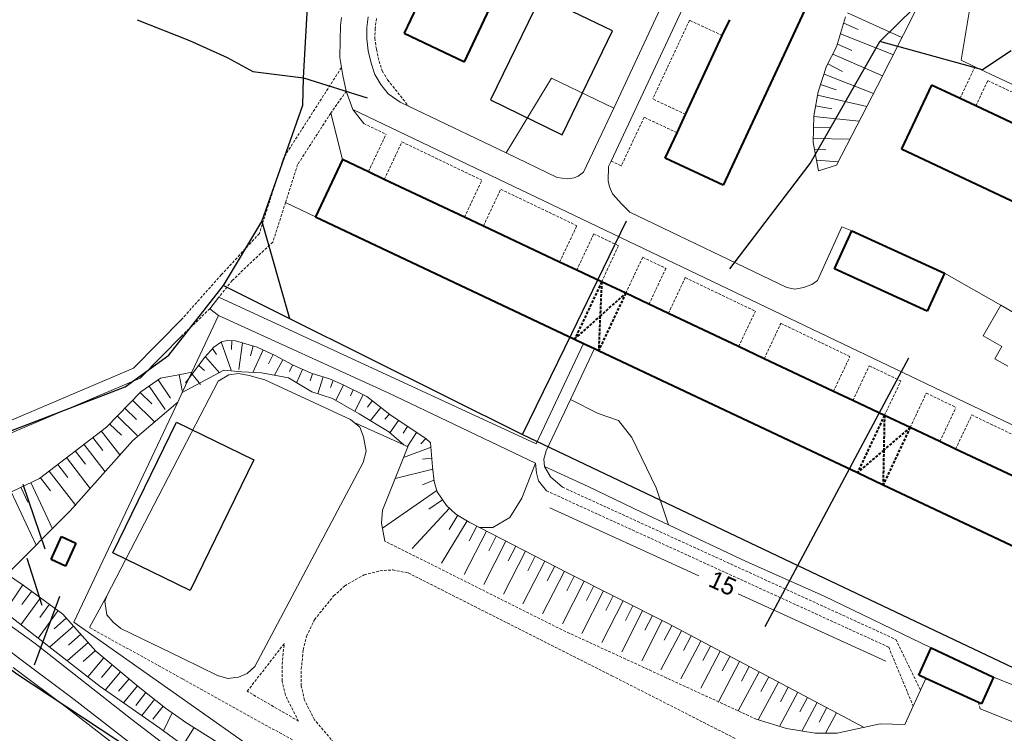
# Model space of a CAD drawing. Extents: x 13 to 4138, y -4831 to -1000.
# Tile 68 of 99: x 1970 to 2150, y -3355 to -3225. Entities that reach past the tile are written whole.
import ezdxf
from ezdxf.enums import TextEntityAlignment as Align

# ---------------------------------------------------------------- set-up
doc = ezdxf.new("R2010")
doc.units = 0
doc.header["$MEASUREMENT"] = 0
doc.linetypes.add('DASHED', pattern=[0.75, 0.5, -0.25])
for name, color, linetype in [('11', 7, 'CONTINUOUS'), ('16', 7, 'CONTINUOUS'), ('24', 7, 'CONTINUOUS'), ('30', 7, 'CONTINUOUS'), ('32', 7, 'CONTINUOUS'), ('37', 7, 'CONTINUOUS'), ('40', 7, 'CONTINUOUS'), ('42', 7, 'CONTINUOUS'), ('6', 7, 'CONTINUOUS'), ('ДЕТСКИЕ_ПЛОЩАДКИ', 6, 'CONTINUOUS'), ('ЛЕСТНИЦЫ', 6, 'CONTINUOUS'), ('ПЕШЕХОДНЫЕ_ДОРОЖКИ', 3, 'CONTINUOUS'), ('СПОРТИВНЫЕ_ПЛОЩАДКИ', 3, 'CONTINUOUS')]:
    doc.layers.add(name, color=color, linetype=linetype)
doc.styles.get("Standard").update_dxf_attribs({"font": 'txt', "height": 0.2})

msp = doc.modelspace()

# ---------------------------------------------------------------- linework, layer by layer
at = {"layer": '11', "color": 253, "linetype": 'Continuous', "lineweight": 0}
for p, q in [((2001.74, -3289.24), (2006.62, -3278.89)), ((2006.62, -3278.89), (2037.63, -3293.03)), ((2000, -3292.93), (2001.2, -3290.38)), ((2001.2, -3290.38), (2001.74, -3289.24)), ((2006.58, -3290.88), (2008.53, -3289.73)), ((2008.53, -3289.73), (2010.25, -3289.5)), ((2010.25, -3289.5), (2012.21, -3289.85)), ((2012.21, -3289.85), (2015.08, -3290.65)), ((2000, -3303.56), (2006.58, -3290.88)), ((2015.08, -3290.65), (2030.71, -3297.91)), ((1999.17, -3294.69), (2000, -3292.93)), ((2037.63, -3293.03), (2064.53, -3305.85)), ((1980.22, -3334.9), (1999.17, -3294.69)), ((2030.71, -3297.91), (2031.38, -3298.45)), ((2031.38, -3298.45), (2032.43, -3299.3)), ((2032.43, -3299.3), (2033.12, -3301.03)), ((2033.12, -3301.03), (2033.58, -3303.68)), ((1986.24, -3330.07), (2000, -3303.56)), ((2033.58, -3303.68), (2033.01, -3305.75)), ((2033.01, -3305.75), (2013.24, -3342.99)), ((2066.14, -3306.47), (2074.15, -3310.1)), ((2074.15, -3310.1), (2084, -3314.86)), ((2084, -3314.86), (2088.77, -3317.11)), ((2088.77, -3317.11), (2102.97, -3323.79)), ((2102.97, -3323.79), (2117.09, -3330.1)), ((1985.89, -3331.11), (1986.24, -3330.07)), ((2117.09, -3330.1), (2136.76, -3339.59)), ((1986.24, -3333.53), (1985.89, -3331.11)), ((1987.39, -3334.92), (1986.24, -3333.53)), ((2000, -3348.83), (1980.22, -3334.9)), ((1988.77, -3336.07), (1987.39, -3334.92)), ((2000, -3341.49), (1988.77, -3336.07)), ((2136.76, -3339.59), (2136.76, -3339.59)), ((2006.46, -3344.6), (2000, -3341.49)), ((2011.86, -3344.25), (2010.25, -3344.95)), ((2013.24, -3342.99), (2011.86, -3344.25)), ((2008.3, -3345.18), (2006.46, -3344.6)), ((2010.25, -3344.95), (2008.3, -3345.18)), ((2148.15, -3344.95), (2162.29, -3350.5)), ((2035.2, -3373.63), (2000, -3348.83))]:
    msp.add_line(p, q, dxfattribs=at)
msp.add_point((2000, -3292.93), dxfattribs=at)
at = {"layer": '16', "color": 253, "linetype": 'Continuous', "lineweight": 0}
for p, q in [((2146.28, -3282.61), (2149.47, -3277.02)), ((2149.47, -3277.02), (2155.23, -3280.32)), ((2149.69, -3284.56), (2146.28, -3282.61)), ((2148.4, -3286.82), (2149.69, -3284.56)), ((2150.75, -3288.16), (2148.4, -3286.82))]:
    msp.add_line(p, q, dxfattribs=at)
at = {"layer": '24', "color": 253, "linetype": 'Continuous', "lineweight": 0}
for p, q in [((2118.03, -3157.3), (2078.79, -3241.02)), ((2116.58, -3169.05), (2078.32, -3250.68)), ((2142.24, -3232.27), (2152.23, -3171.8)), ((2029.09, -3224.46), (2028.89, -3225.95)), ((2033.98, -3224.38), (2033.72, -3226.32)), ((2028.89, -3225.95), (2028.84, -3228.62)), ((2033.72, -3226.32), (2033.68, -3228.35)), ((2028.84, -3228.62), (2028.75, -3231.8)), ((2033.68, -3228.35), (2033.98, -3230.59)), ((2033.98, -3230.59), (2034.5, -3232.84)), ((2028.75, -3231.8), (2029.06, -3233.63)), ((2034.5, -3232.84), (2035.15, -3234.87)), ((2142.24, -3232.27), (2144.77, -3233.46)), ((2029.06, -3233.63), (2029.31, -3235.08)), ((2144.77, -3233.46), (2337.09, -3323.99)), ((2029.31, -3235.08), (2029.96, -3237.93)), ((2035.15, -3234.87), (2036.27, -3236.72)), ((2029.96, -3237.93), (2031.17, -3241.3)), ((2036.27, -3236.72), (2037.61, -3238.41)), ((2037.61, -3238.41), (2039.82, -3239.95)), ((2039.82, -3239.95), (2041.34, -3240.68)), ((2031.17, -3241.3), (2033.13, -3243.84)), ((2031.17, -3241.3), (2246.34, -3344.19)), ((2041.34, -3240.68), (2059.15, -3249.21)), ((2078.79, -3241.02), (2073.3, -3252.73)), ((2059.15, -3249.21), (2068.49, -3253.69)), ((2078.32, -3250.68), (2077.84, -3251.71)), ((2072.32, -3253.42), (2073.3, -3252.73)), ((2077.84, -3251.71), (2077.77, -3254.31)), ((2068.49, -3253.69), (2070.32, -3253.91)), ((2070.32, -3253.91), (2071.57, -3253.75)), ((2071.57, -3253.75), (2072.32, -3253.42)), ((2077.77, -3254.31), (2078.03, -3255.39)), ((2078.03, -3255.39), (2078.55, -3256.67)), ((2078.55, -3256.67), (2080.26, -3258.57)), ((2080.26, -3258.57), (2081.72, -3260.03)), ((2081.72, -3260.03), (2110.38, -3273.76)), ((2115.99, -3272.48), (2120.48, -3262.7)), ((2120.48, -3262.7), (2122.25, -3263.43)), ((2114.98, -3273.25), (2115.99, -3272.48)), ((2139.22, -3271.16), (2149.47, -3277.02)), ((2110.38, -3273.76), (2111.86, -3274.06)), ((2111.86, -3274.06), (2113.44, -3273.79)), ((2113.44, -3273.79), (2114.98, -3273.25)), ((2005.04, -3277.65), (2006.69, -3275.57)), ((2064.64, -3302.31), (2006.69, -3275.57)), ((2005.04, -3277.65), (2006.62, -3278.89)), ((1991.1, -3288.53), (2000, -3279.47)), ((1992.33, -3290.35), (2000, -3282.54)), ((2073.29, -3283.98), (2064.64, -3302.31)), ((2075.27, -3284.92), (2070.89, -3294.21)), ((1941.95, -3309.35), (1991.1, -3288.53)), ((1942.87, -3311.3), (1992.33, -3290.35)), ((2070.89, -3294.21), (2066.47, -3303.58)), ((2031.38, -3298.45), (2040.44, -3302.52)), ((2041.19, -3302.86), (2036.55, -3314.46)), ((2040.44, -3302.52), (2041.19, -3302.86)), ((2066.47, -3303.58), (2066.03, -3305.11)), ((2064.53, -3305.85), (2064.7, -3307.64)), ((2066.03, -3305.11), (2066.14, -3306.47)), ((2066.14, -3306.47), (2067.22, -3308.37)), ((2064.7, -3307.64), (2065.03, -3309.1)), ((2067.22, -3308.37), (2069.44, -3310.24)), ((2065.03, -3309.1), (2066.49, -3310.89)), ((2036.55, -3314.46), (2036.37, -3316.83)), ((2036.37, -3316.83), (2036.97, -3320.08)), ((1983.04, -3335.85), (1986.24, -3330.07)), ((1973.11, -3338.81), (1965.2, -3333.05)), ((1990.78, -3352.69), (1973.11, -3338.81)), ((2135.81, -3345.16), (2134.83, -3347.29)), ((2133.49, -3350.23), (2134.83, -3347.29)), ((2133.49, -3350.23), (2131.96, -3353.55)), ((2210.73, -3376.84), (2145.71, -3350.69)), ((2000, -3359.68), (1990.78, -3352.69)), ((2104.83, -3352.61), (2110.35, -3354.33)), ((2124.34, -3354.14), (2127.46, -3353.43)), ((2127.46, -3353.43), (2131.96, -3353.55)), ((2110.35, -3354.33), (2115.6, -3355.18)), ((2115.6, -3355.18), (2119.61, -3355.18)), ((2119.61, -3355.18), (2124.34, -3354.14))]:
    msp.add_line(p, q, dxfattribs=at)
at = {"layer": '24', "color": 253, "linetype": 'DASHED', "lineweight": 0}
for p, q in [((2035.46, -3224.63), (2035.22, -3226.44)), ((2092.64, -3224.98), (2085.91, -3239.35)), ((2098.63, -3227.77), (2092.64, -3224.98)), ((2035.22, -3226.44), (2035.18, -3228.26)), ((2035.18, -3228.26), (2035.46, -3230.33)), ((2035.46, -3230.33), (2035.95, -3232.44)), ((2035.95, -3232.44), (2036.52, -3234.24)), ((2029.06, -3233.63), (2018.49, -3250.13)), ((2036.52, -3234.24), (2037.51, -3235.86)), ((2142.05, -3239.25), (2144.77, -3233.46)), ((2037.51, -3235.86), (2041.34, -3240.68)), ((2144.94, -3240.61), (2147.1, -3236)), ((2147.1, -3236), (2161.59, -3242.82)), ((2029.96, -3237.93), (2027.11, -3241.93)), ((2091.92, -3242.16), (2085.91, -3239.35)), ((2027.11, -3241.93), (2021.07, -3251.34)), ((2084.34, -3242.7), (2080.18, -3251.56)), ((2090.36, -3245.51), (2084.34, -3242.7)), ((2033.13, -3243.84), (2037.22, -3245.8)), ((2033.99, -3252.65), (2037.22, -3245.8)), ((2036.89, -3254.03), (2040.12, -3247.19)), ((2040.12, -3247.19), (2054.72, -3254.18)), ((2018.49, -3250.13), (2014.08, -3263.92)), ((2078.32, -3250.68), (2080.18, -3251.56)), ((2021.07, -3251.34), (2018.86, -3258.24)), ((2051.53, -3260.94), (2054.72, -3254.18)), ((2054.99, -3262.57), (2058.17, -3255.84)), ((2058.17, -3255.84), (2072.06, -3262.49)), ((2018.86, -3258.24), (2016.55, -3265.48)), ((2068.92, -3269.14), (2072.06, -3262.49)), ((2014.08, -3263.92), (2007.13, -3271.46)), ((2072.03, -3270.61), (2075.16, -3263.98)), ((2075.16, -3263.98), (2079.66, -3266.14)), ((2016.55, -3265.48), (2009.11, -3272.49)), ((2076.59, -3272.76), (2079.66, -3266.14)), ((2080.98, -3274.83), (2084.09, -3268.26)), ((2084.09, -3268.26), (2088.32, -3270.28)), ((2085.23, -3276.84), (2088.32, -3270.28)), ((2007.13, -3271.46), (2000, -3279.47)), ((2009.11, -3272.49), (2006.69, -3275.57)), ((2088.78, -3278.52), (2091.86, -3271.98)), ((2091.86, -3271.98), (2104.66, -3278.11)), ((2005.04, -3277.65), (2000, -3282.54)), ((2101.61, -3284.57), (2104.66, -3278.11)), ((2106.28, -3286.78), (2109.32, -3280.34)), ((2109.32, -3280.34), (2121.93, -3286.39)), ((2118.93, -3292.75), (2121.93, -3286.39)), ((2122.47, -3294.42), (2125.46, -3288.08)), ((2125.46, -3288.08), (2131.24, -3290.85)), ((2128.23, -3297.14), (2131.24, -3290.85)), ((2132.93, -3299.35), (2135.88, -3293.07)), ((2135.88, -3293.07), (2141.3, -3295.67)), ((2138.35, -3301.92), (2141.3, -3295.67)), ((2141.24, -3303.28), (2144.18, -3297.05)), ((2144.18, -3297.05), (2158.37, -3303.85)), ((2069.44, -3310.24), (2130.31, -3338.05)), ((2066.49, -3310.89), (2129.01, -3339.45)), ((2069.35, -3336.29), (2036.97, -3320.08)), ((2029.65, -3328.29), (2033.21, -3326.24)), ((2033.21, -3326.24), (2036.11, -3325.52)), ((2036.11, -3325.52), (2038.46, -3325.34)), ((2038.46, -3325.34), (2041.27, -3325.9)), ((2078.55, -3344.73), (2041.27, -3325.9)), ((2027.65, -3330.1), (2029.65, -3328.29)), ((2024.15, -3334.44), (2027.65, -3330.1)), ((2022.7, -3337.46), (2024.15, -3334.44)), ((2000, -3345.24), (1983.04, -3335.85)), ((2104.83, -3352.61), (2069.35, -3336.29)), ((2011.87, -3347.52), (2018.61, -3338.81)), ((2018.23, -3342.57), (2018.61, -3338.81)), ((2022.1, -3339.93), (2022.7, -3337.46)), ((2130.31, -3338.05), (2134.83, -3347.29)), ((2021.73, -3343.49), (2022.1, -3339.93)), ((2129.01, -3339.45), (2133.49, -3350.23)), ((2018.23, -3345.64), (2018.23, -3342.57)), ((2021.73, -3346.56), (2021.73, -3343.49)), ((2020.13, -3356.4), (2000, -3345.24)), ((2018.83, -3348.23), (2018.23, -3345.64)), ((2100.95, -3356.12), (2078.55, -3344.73)), ((2021.24, -3352.96), (2011.87, -3347.52)), ((2022.34, -3349.16), (2021.73, -3346.56)), ((2021.24, -3352.96), (2018.83, -3348.23)), ((2024.15, -3352.71), (2022.34, -3349.16)), ((2145.41, -3349.56), (2145.71, -3350.69)), ((2028.15, -3357.45), (2024.15, -3352.71))]:
    msp.add_line(p, q, dxfattribs=at)
at = {"layer": '30', "color": 253, "linetype": 'Continuous', "lineweight": 0}
for p, q in [((1979.06, -3350.59), (1969.15, -3343.15)), ((2000, -3366.78), (1979.06, -3350.59))]:
    msp.add_line(p, q, dxfattribs=at)
at = {"layer": '32', "color": 253, "linetype": 'Continuous', "lineweight": 0}
for p, q in [((1970.33, -3341.58), (1962.82, -3335.9)), ((1980.25, -3349.02), (1970.33, -3341.58)), ((2000, -3364.29), (1980.25, -3349.02))]:
    msp.add_line(p, q, dxfattribs=at)
at = {"layer": '37', "color": 253, "linetype": 'Continuous', "lineweight": 0}
for p, q in [((2131.43, -3228.14), (2121.47, -3223.65)), ((2134.06, -3222.92), (2126.92, -3237.08)), ((2119.5, -3229.8), (2121.14, -3224.37)), ((2123.41, -3226.66), (2120.79, -3225.53)), ((2129.89, -3231.32), (2120.21, -3227.45)), ((2122.3, -3230.52), (2119.64, -3229.36)), ((2117.68, -3233.39), (2119.5, -3229.8)), ((2127.9, -3235.14), (2118.81, -3231.17)), ((2120.58, -3234.32), (2117.9, -3232.96)), ((2116.13, -3238.05), (2117.68, -3233.39)), ((2126.25, -3238.37), (2117.2, -3234.83)), ((2115.33, -3242.43), (2116.13, -3238.05)), ((2119.42, -3237.68), (2116.57, -3236.72)), ((2126.92, -3237.08), (2119.47, -3251.44)), ((2125.02, -3240.74), (2116.02, -3238.64)), ((2118.61, -3241.15), (2115.66, -3240.61)), ((2115.24, -3247.27), (2115.33, -3242.43)), ((2123.62, -3243.43), (2115.33, -3242.58)), ((2118.29, -3244.64), (2115.29, -3244.58)), ((2116.17, -3252.5), (2115.24, -3247.27)), ((2121.92, -3246.7), (2115.25, -3246.58)), ((2117.51, -3248.64), (2115.47, -3248.56)), ((2119.78, -3250.83), (2115.82, -3250.53)), ((2119.47, -3251.44), (2116.17, -3252.5)), ((2004.15, -3286.5), (2005.79, -3284.65)), ((2006.27, -3285.99), (2005.55, -3284.93)), ((2005.79, -3284.65), (2007.14, -3283.69)), ((2008.96, -3288.89), (2007.12, -3283.7)), ((2007.14, -3283.69), (2008.23, -3283.43)), ((2008.23, -3283.43), (2009.74, -3283.52)), ((2009, -3285.07), (2009.08, -3283.48)), ((2009.74, -3283.52), (2013.65, -3284.65)), ((2010.36, -3288.78), (2011.03, -3283.89)), ((2012.46, -3286.24), (2012.95, -3284.45)), ((2012.88, -3289.29), (2014.8, -3285.19)), ((2013.65, -3284.65), (2016.97, -3286.2)), ((2000.58, -3291.2), (2004.15, -3286.5)), ((2006.83, -3289.34), (2004.22, -3286.42)), ((2015.76, -3287.71), (2016.61, -3286.04)), ((2016.83, -3289.81), (2018.38, -3286.97)), ((2016.97, -3286.2), (2020.12, -3287.92)), ((2004.06, -3288.93), (2003, -3288.01)), ((2019.58, -3289.14), (2020.13, -3287.93)), ((2020.12, -3287.92), (2023.53, -3289.43)), ((2020.88, -3291.18), (2021.96, -3288.74)), ((1992.41, -3292.82), (1996.05, -3290.34)), ((1996.05, -3290.34), (2000, -3289.58)), ((2000, -3292.61), (1999.43, -3289.68)), ((2000, -3292.93), (2007.61, -3288.86)), ((2000, -3289.58), (2001.74, -3289.24)), ((2003.35, -3291.51), (2001.79, -3289.61)), ((2007.61, -3288.86), (2010.89, -3289.2)), ((2010.89, -3289.2), (2014.5, -3289.37)), ((2014.5, -3289.37), (2019.38, -3290.29)), ((2019.38, -3290.29), (2023.66, -3292.81)), ((2023.34, -3290.83), (2023.8, -3289.52)), ((2023.53, -3289.43), (2026.89, -3290.48)), ((2024.76, -3293.17), (2025.71, -3290.12)), ((2026.89, -3290.48), (2029.41, -3291.57)), ((1996.85, -3296.04), (1993.94, -3291.78)), ((1997.86, -3293.97), (1995.59, -3290.65)), ((2027.06, -3292.05), (2027.59, -3290.79)), ((2028.04, -3294.41), (2029.43, -3291.58)), ((2029.41, -3291.57), (2033.72, -3293.7)), ((1986.14, -3299.26), (1992.41, -3292.82)), ((1994.46, -3295.02), (1992.31, -3292.93)), ((2023.66, -3292.81), (2027.44, -3294.07)), ((2027.44, -3294.07), (2032.32, -3296.84)), ((2030.74, -3293.56), (2031.22, -3292.47)), ((2031.52, -3296.38), (2033.02, -3293.35)), ((2033.72, -3293.7), (2037.88, -3296.97)), ((1991.67, -3297.89), (1989.52, -3295.79)), ((1994.95, -3298.29), (1990.91, -3294.36)), ((1990.95, -3301.7), (1999.17, -3294.69)), ((2033.83, -3295.61), (2034.67, -3294.45)), ((2034.36, -3298.08), (2036.25, -3295.69)), ((1991.77, -3300.78), (1988.12, -3297.23)), ((2032.32, -3296.84), (2037.7, -3300.11)), ((2036.99, -3297.85), (2037.82, -3296.92)), ((2037.88, -3296.97), (2041.41, -3299.36)), ((1973.92, -3308.68), (1986.14, -3299.26)), ((1988.88, -3300.75), (1986.73, -3298.66)), ((2037.93, -3300.32), (2039.47, -3298.05)), ((2040.34, -3300.38), (2041.12, -3299.17)), ((2041.41, -3299.36), (2044.47, -3301.34)), ((1985.47, -3303.57), (1983.64, -3301.19)), ((1988.6, -3304.36), (1985.22, -3299.97)), ((2037.7, -3300.11), (2040.44, -3302.52)), ((2041.15, -3302.84), (2042.8, -3300.26)), ((2043.54, -3302.33), (2044.48, -3301.35)), ((2044.47, -3301.34), (2045.36, -3302.13)), ((1979.55, -3314.59), (1990.95, -3301.7)), ((1985.9, -3307.41), (1982.05, -3302.41)), ((2040.4, -3304.85), (2045.43, -3302.95)), ((2045.36, -3302.13), (2045.73, -3306.5)), ((1983.21, -3310.46), (1978.89, -3304.85)), ((1982.3, -3306.01), (1980.47, -3303.63)), ((2043.87, -3305.13), (2045.6, -3304.95)), ((1979.13, -3308.45), (1977.3, -3306.07)), ((2045.73, -3306.5), (2045.99, -3309.18)), ((1975.96, -3310.89), (1974.13, -3308.51)), ((1980.56, -3313.58), (1975.72, -3307.29)), ((2038.87, -3308.66), (2045.78, -3306.94)), ((1963.35, -3313.64), (1973.92, -3308.68)), ((1971.82, -3312.98), (1970.54, -3310.26)), ((1976.31, -3317.84), (1972.35, -3309.41)), ((2043.87, -3309.79), (2045.96, -3308.93)), ((2045.99, -3309.18), (2046.53, -3311.07)), ((1973.3, -3320.85), (1968.73, -3311.11)), ((2036.54, -3317.72), (2046.47, -3310.86)), ((2046.53, -3311.07), (2048.25, -3313.57)), ((2045.06, -3314.24), (2047.54, -3312.54)), ((2048.25, -3313.57), (2049.97, -3315.17)), ((1968, -3326.15), (1979.55, -3314.59)), ((2041.98, -3321.43), (2048.79, -3314.08)), ((2048.76, -3317.95), (2050.31, -3315.38)), ((2049.97, -3315.17), (2052.41, -3316.64)), ((2047.37, -3324.13), (2052.02, -3316.41)), ((2052.41, -3316.64), (2070.37, -3325.86)), ((2052.42, -3320.02), (2053.79, -3317.35)), ((2051.49, -3326.2), (2055.57, -3318.26)), ((2055.98, -3321.84), (2057.35, -3319.17)), ((2055.07, -3327.99), (2059.12, -3320.09)), ((2059.53, -3323.67), (2060.91, -3321)), ((1960.59, -3321.17), (1970.96, -3328.14)), ((2058.65, -3329.78), (2062.68, -3321.91)), ((2063.09, -3325.5), (2064.46, -3322.83)), ((2062.22, -3331.57), (2066.24, -3323.74)), ((2066.65, -3327.32), (2068.02, -3324.66)), ((2065.8, -3333.36), (2069.8, -3325.57)), ((2070.23, -3329.15), (2071.58, -3326.47)), ((2070.37, -3325.86), (2088.6, -3335.09)), ((1967.54, -3333.04), (1970.88, -3328.08)), ((1970.96, -3328.14), (1978.21, -3333.4)), ((2069.42, -3335.18), (2073.37, -3327.38)), ((2073.8, -3330.96), (2075.15, -3328.28)), ((1962.54, -3329.13), (1973.11, -3337.39)), ((1970.73, -3331.68), (1972.5, -3329.25)), ((2073, -3336.96), (2076.94, -3329.19)), ((2077.36, -3332.77), (2078.72, -3330.09)), ((1970.53, -3335.37), (1974.11, -3330.43)), ((1973.97, -3334.03), (1975.73, -3331.6)), ((2076.64, -3338.63), (2080.51, -3330.99)), ((2080.93, -3334.57), (2082.29, -3331.9)), ((1973.68, -3337.83), (1977.35, -3332.78)), ((1978.21, -3333.4), (1984.2, -3340.17)), ((2080.27, -3340.3), (2084.07, -3332.8)), ((2084.5, -3336.38), (2085.86, -3333.7)), ((1976.59, -3336.09), (1978.83, -3334.1)), ((2083.91, -3341.97), (2087.64, -3334.61)), ((2088.01, -3338.18), (2089.42, -3335.53)), ((2088.6, -3335.09), (2124.51, -3354.1)), ((1975.78, -3339.47), (1980.16, -3335.6)), ((1979.23, -3339.09), (1981.48, -3337.1)), ((2087.41, -3343.59), (2091.19, -3336.46)), ((1973.11, -3337.39), (1985, -3346.64)), ((1978.99, -3341.97), (1982.81, -3338.6)), ((2091.05, -3345.26), (2094.72, -3338.33)), ((2091.55, -3340.05), (2092.95, -3337.4)), ((1981.88, -3342.08), (1984.13, -3340.09)), ((1984.2, -3340.17), (1991.96, -3346.62)), ((2094.69, -3346.93), (2098.26, -3340.2)), ((2095.09, -3341.92), (2096.49, -3339.27)), ((1982.75, -3344.89), (1985.66, -3341.38)), ((1985.28, -3344.97), (1987.2, -3342.66)), ((2097.9, -3349.42), (2101.79, -3342.08)), ((2098.62, -3343.79), (2100.02, -3341.14)), ((1985.94, -3347.3), (1988.74, -3343.94)), ((2101.54, -3351.1), (2105.33, -3343.95)), ((2102.16, -3345.66), (2103.56, -3343.01)), ((1988.36, -3347.52), (1990.28, -3345.22)), ((2105.2, -3352.73), (2108.86, -3345.82)), ((2105.69, -3347.53), (2107.1, -3344.88)), ((1985, -3346.64), (1995.9, -3354.24)), ((1989.24, -3349.6), (1991.82, -3346.49)), ((1991.5, -3350.09), (1993.37, -3347.75)), ((1991.96, -3346.62), (1996.91, -3350.58)), ((2109.09, -3353.94), (2112.4, -3347.69)), ((2109.23, -3349.41), (2110.63, -3346.75)), ((1992.59, -3351.93), (1994.93, -3349)), ((2112.76, -3351.28), (2114.16, -3348.62)), ((2113.17, -3354.79), (2115.93, -3349.56)), ((1994.62, -3352.59), (1996.5, -3350.24)), ((1996.59, -3354.75), (1998.13, -3351.43)), ((1996.91, -3350.58), (2000, -3352.74)), ((2116.3, -3353.15), (2117.7, -3350.5)), ((2117.49, -3355.18), (2119.47, -3351.43)), ((2000, -3352.74), (2000.47, -3353.07)), ((2000.47, -3353.07), (2013.69, -3361.36)), ((1995.9, -3354.24), (2000, -3357.24)), ((2000.22, -3357.23), (2002.16, -3354.13))]:
    msp.add_line(p, q, dxfattribs=at)
at = {"layer": '40', "color": 253, "linetype": 'Continuous', "lineweight": 0}
for p, q in [((2067.41, -3235.57), (2059.15, -3249.21)), ((2078.79, -3241.02), (2067.41, -3235.57)), ((2029.25, -3250.42), (2027.11, -3241.93)), ((2024.32, -3260.87), (2018.86, -3258.24)), ((2070.89, -3294.21), (2075.94, -3296.78)), ((2075.94, -3296.78), (2079.64, -3298.04)), ((2079.64, -3298.04), (2082.08, -3301.15)), ((2082.08, -3301.15), (2086.52, -3310.36)), ((2064.53, -3305.85), (2062.02, -3312.23)), ((2086.52, -3310.36), (2088.77, -3317.11)), ((2062.02, -3312.23), (2059.8, -3315.8)), ((2067.1, -3314), (2094.36, -3326.44)), ((2059.8, -3315.8), (2056.69, -3317.58)), ((2056.69, -3317.58), (2054.24, -3317.58)), ((2101.52, -3329.71), (2128.51, -3342.03))]:
    msp.add_line(p, q, dxfattribs=at)
at = {"layer": '6', "color": 253, "linetype": 'Continuous', "lineweight": 40}
for p, q in [((2051.52, -3232.54), (2090.43, -3150.14)), ((2137.22, -3172.59), (2098.78, -3255.09)), ((2042.82, -3222.49), (2040.53, -3227.35)), ((2098.63, -3227.77), (2099.98, -3224.87)), ((2040.53, -3227.35), (2051.52, -3232.54)), ((2091.92, -3242.16), (2098.63, -3227.77)), ((2136.83, -3236.8), (2131.34, -3248.46)), ((2142.05, -3239.25), (2136.83, -3236.8)), ((2144.94, -3240.61), (2142.05, -3239.25)), ((2159.43, -3247.43), (2144.94, -3240.61)), ((2090.36, -3245.51), (2091.92, -3242.16)), ((2088.19, -3250.16), (2090.36, -3245.51)), ((2131.34, -3248.46), (2179.32, -3271.04)), ((2029.25, -3250.42), (2024.32, -3260.87)), ((2033.99, -3252.65), (2029.25, -3250.42)), ((2098.78, -3255.09), (2088.19, -3250.16)), ((2036.89, -3254.03), (2033.99, -3252.65)), ((2051.53, -3260.94), (2036.89, -3254.03)), ((2024.32, -3260.87), (2071.65, -3283.21)), ((2054.99, -3262.57), (2051.53, -3260.94)), ((2068.92, -3269.14), (2054.99, -3262.57)), ((2119.09, -3270.38), (2122.25, -3263.43)), ((2122.25, -3263.43), (2139.22, -3271.16)), ((2072.03, -3270.61), (2068.92, -3269.14)), ((2076.59, -3272.76), (2072.03, -3270.61)), ((2136.06, -3278.1), (2119.09, -3270.38)), ((2139.22, -3271.16), (2136.06, -3278.1)), ((2080.98, -3274.83), (2076.59, -3272.76)), ((2085.23, -3276.84), (2080.98, -3274.83)), ((2088.78, -3278.52), (2085.23, -3276.84)), ((2101.61, -3284.57), (2088.78, -3278.52)), ((2071.65, -3283.21), (2073.29, -3283.98)), ((2073.29, -3283.98), (2075.27, -3284.92)), ((2075.27, -3284.92), (2076.04, -3285.28)), ((2106.28, -3286.78), (2101.61, -3284.57)), ((2076.04, -3285.28), (2123.3, -3307.59)), ((2118.93, -3292.75), (2106.28, -3286.78)), ((2122.47, -3294.42), (2118.93, -3292.75)), ((2128.23, -3297.14), (2122.47, -3294.42)), ((2132.93, -3299.35), (2128.23, -3297.14)), ((2138.35, -3301.92), (2132.93, -3299.35)), ((2141.24, -3303.28), (2138.35, -3301.92)), ((2155.47, -3309.99), (2141.24, -3303.28)), ((2123.3, -3307.59), (2127.99, -3309.81)), ((2127.99, -3309.81), (2175.78, -3332.36)), ((1976.07, -3323.47), (1977.97, -3319.27)), ((1977.97, -3319.27), (1980.58, -3320.45)), ((1980.58, -3320.45), (1978.68, -3324.66)), ((1978.68, -3324.66), (1976.07, -3323.47)), ((2134.49, -3344.55), (2136.76, -3339.59)), ((2136.76, -3339.59), (2148.15, -3344.95)), ((2135.81, -3345.16), (2134.49, -3344.55)), ((2145.41, -3349.56), (2135.81, -3345.16)), ((2148.15, -3344.95), (2145.93, -3349.8)), ((2145.93, -3349.8), (2145.41, -3349.56))]:
    msp.add_line(p, q, dxfattribs=at)
at = {"layer": '6', "color": 253, "linetype": 'DASHED', "lineweight": 40}
for p, q in [((2076.59, -3272.76), (2071.65, -3283.21)), ((2076.59, -3272.76), (2076.31, -3279.02)), ((2080.98, -3274.83), (2076.04, -3285.28)), ((2076.31, -3279.02), (2080.98, -3274.83)), ((2071.65, -3283.21), (2076.31, -3279.02)), ((2076.31, -3279.02), (2076.04, -3285.28)), ((2128.23, -3297.14), (2123.3, -3307.59)), ((2128.23, -3297.14), (2128.11, -3303.47)), ((2132.93, -3299.35), (2127.99, -3309.81)), ((2132.93, -3299.35), (2128.11, -3303.47)), ((2128.11, -3303.47), (2123.3, -3307.59)), ((2128.11, -3303.47), (2127.99, -3309.81))]:
    msp.add_line(p, q, dxfattribs=at)
at = {"layer": 'ДЕТСКИЕ_ПЛОЩАДКИ'}
msp.add_lwpolyline([(2069.41, -3245.88), (2078.59, -3226.92), (2065.47, -3220.58), (2056.28, -3239.53)], close=True, dxfattribs=at)
at = {"layer": 'ЛЕСТНИЦЫ'}
for points in [[(1974.94, -3321.56), (1970.92, -3309.77)], [(1973.04, -3342.69), (1977.63, -3330.16)]]:
    msp.add_lwpolyline(points, dxfattribs=at)
at = {"layer": 'ПЕШЕХОДНЫЕ_ДОРОЖКИ'}
for points in [[(2100.03, -3270.35), (2114.67, -3251.13), (2127.41, -3228.85), (2146.17, -3210.4)], [(1879.05, -3335), (1882.37, -3333.59), (1911.46, -3321.3), (1945.07, -3307.61), (1964.69, -3301.45), (1989.6, -3291.92), (1997.54, -3286.16), (2007.51, -3273.39), (2014.55, -3261.71), (2021.99, -3240.47), (2022.16, -3235.47), (2023.34, -3213.86)], [(1991.79, -3224.9), (2001.33, -3228.65), (2008.2, -3231.79), (2012.87, -3234.33), (2022.16, -3235.47), (2033.77, -3239.14)], [(2151.38, -3230.54), (2146.13, -3234.04), (2127.41, -3228.85)], [(2014.55, -3261.71), (2019.59, -3279.42)], [(2076.92, -3270.23), (2081.1, -3261.61)], [(2071.12, -3282.18), (2076.92, -3270.23)], [(2007.51, -3273.39), (2019.59, -3279.42), (2062.12, -3300.64), (2112.41, -3324.54), (2165.9, -3349.94), (2218.67, -3375.01), (2213.4, -3386.07)], [(2062.12, -3300.64), (2071.12, -3282.18)], [(2128.67, -3294.11), (2132.66, -3286.64)], [(2122.39, -3305.84), (2128.67, -3294.11)], [(2106.47, -3335.68), (2110.16, -3328.76), (2112.41, -3324.54), (2122.39, -3305.84)], [(1974.39, -3331.87), (1971.7, -3323.26)], [(2030.13, -3400.41), (2032.9, -3392.77), (2032.78, -3388.08), (2027.6, -3382.53), (1969.8, -3344.39), (1956.72, -3334.62), (1943.79, -3327.77), (1937, -3328.43), (1932.84, -3332.9), (1931.07, -3336.63), (1930.32, -3341.41), (1930.66, -3346.2), (1942.37, -3368.47), (1952.2, -3390.73), (1956.46, -3414.92), (1963.16, -3434.42), (1969.26, -3442.19), (1974.9, -3444.03), (1979.31, -3443.99), (1983.29, -3442.45), (1990.79, -3436.92), (2030.13, -3400.41)]]:
    msp.add_lwpolyline(points, dxfattribs=at)
at = {"layer": 'СПОРТИВНЫЕ_ПЛОЩАДКИ'}
msp.add_lwpolyline([(2013.06, -3305.24), (2001.42, -3329.1), (1987.31, -3322.25), (1998.95, -3298.39)], close=True, dxfattribs=at)

# ---------------------------------------------------------------- texts
at = {"layer": '42', "color": 253, "linetype": 'Continuous', "lineweight": 0}
msp.add_text('15', height=3.2, rotation=335.2448, dxfattribs=at).set_placement((2098.69, -3327.79), align=Align.MIDDLE)

doc.saveas('drawing.dxf')
